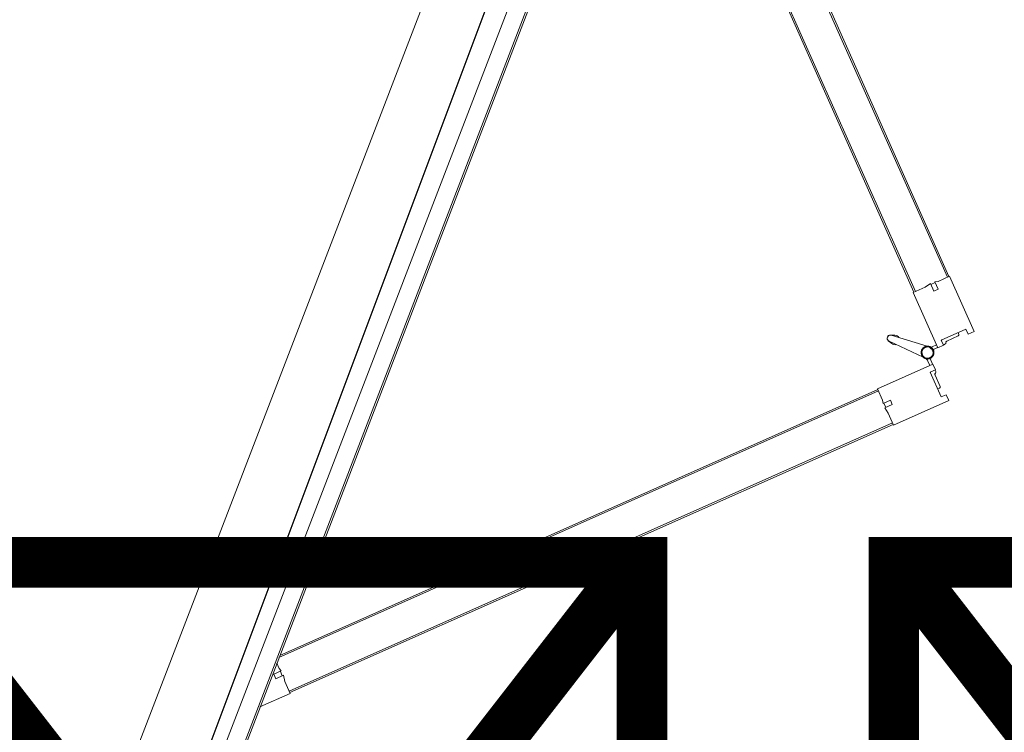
# Model space of a CAD drawing. Header units: millimetres. Extents: x 1512 to 2105, y 794 to 1149.
# Tile 102 of 256: x 1827.435 to 1828.671, y 879.113 to 880.007. Entities that reach past the tile are written whole.
import ezdxf

# ---------------------------------------------------------------- set-up
doc = ezdxf.new("R2010")
doc.units = ezdxf.units.MM
doc.layers.add('A-DOOR', color=31, linetype='Continuous', lineweight=9)
doc.styles.get("Standard").update_dxf_attribs({"font": 'arial.ttf'})

# ---------------------------------------------------------------- blocks, each defined once
blk = doc.blocks.new('5-panel_Bi-fold_external_door_10806 - Type 1-V8-اول')
at = {"layer": 'A-DOOR'}
for p, q in [((-1.6227, 0.7434), (-1.6764, 0.6897)), ((-1.617, 0.7378), (-1.6227, 0.7434)), ((-1.5305, 0.7449), (-1.5362, 0.7393)), ((-1.4768, 0.6912), (-1.5305, 0.7449)), ((-1.6219, 0.7328), (-1.617, 0.7378)), ((-1.5979, 0.7088), (-1.6219, 0.7328)), ((-1.5312, 0.7343), (-1.5553, 0.7103)), ((-1.5362, 0.7393), (-1.5312, 0.7343)), ((-1.6124, 0.7268), (-1.6142, 0.7251)), ((-1.6124, 0.7268), (-1.6142, 0.7251)), ((-1.6124, 0.7268), (-1.6142, 0.7251)), ((-1.5992, 0.7157), (-1.6103, 0.7268)), ((-1.5429, 0.7284), (-1.554, 0.7173)), ((-1.539, 0.7266), (-1.5407, 0.7284)), ((-1.539, 0.7266), (-1.5407, 0.7284)), ((-1.539, 0.7266), (-1.5407, 0.7284)), ((-1.641, 0.6543), (-1.5873, 0.7081)), ((-1.593, 0.7137), (-1.5979, 0.7088)), ((-1.5931, 0.7136), (-1.5946, 0.715)), ((-1.5873, 0.7081), (-1.593, 0.7137)), ((-1.5901, 0.7052), (-1.5858, 0.701)), ((-1.5821, 0.7025), (-1.5875, 0.7079)), ((-1.5657, 0.7094), (-1.5713, 0.7039)), ((-1.5673, 0.7025), (-1.5631, 0.7068)), ((-1.5602, 0.7153), (-1.5659, 0.7096)), ((-1.5659, 0.7096), (-1.5121, 0.6558)), ((-1.5553, 0.7103), (-1.5602, 0.7153)), ((-1.5586, 0.7165), (-1.56, 0.7151)), ((-1.5844, 0.695), (-1.5811, 0.648)), ((-1.5731, 0.648), (-1.5698, 0.695)), ((-1.5706, 0.7031), (-1.5708, 0.7033)), ((-1.5706, 0.7031), (-1.5708, 0.7033)), ((-1.5706, 0.7031), (-1.5708, 0.7033)), ((-1.5706, 0.7031), (-1.5708, 0.7033)), ((-1.5706, 0.7031), (-1.5708, 0.7033)), ((-1.5706, 0.7031), (-1.5708, 0.7033)), ((-1.5706, 0.7031), (-1.5708, 0.7033)), ((-1.5706, 0.7031), (-1.5708, 0.7033)), ((-1.5706, 0.7031), (-1.5708, 0.7033)), ((-1.6757, 0.689), (-2.262, 0.1027)), ((-1.6743, 0.6876), (-2.2606, 0.1012)), ((-1.6764, 0.6897), (-1.6652, 0.6785)), ((-1.6757, 0.689), (-1.6743, 0.6876)), ((-1.6632, 0.675), (-1.6561, 0.6821)), ((-1.6561, 0.6821), (-1.6518, 0.6779)), ((-1.5045, 0.6762), (-1.5003, 0.6804)), ((-1.5003, 0.6804), (-1.493, 0.6731)), ((-1.4883, 0.6797), (-1.4768, 0.6912)), ((-1.4789, 0.6891), (-1.4775, 0.6905)), ((-1.4789, 0.6891), (-0.8926, 0.1027)), ((-1.4775, 0.6905), (-0.8912, 0.1042)), ((-1.6652, 0.6785), (-1.6632, 0.675)), ((-1.6624, 0.6757), (-1.6582, 0.6715)), ((-1.6518, 0.6779), (-1.6592, 0.6705)), ((-1.6592, 0.6705), (-1.6526, 0.6659)), ((-1.4974, 0.6691), (-1.5045, 0.6762)), ((-1.501, 0.667), (-1.4974, 0.6691)), ((-1.4982, 0.6698), (-1.4939, 0.6741)), ((-1.493, 0.6731), (-1.4883, 0.6797)), ((-1.6432, 0.6565), (-2.2239, 0.0757)), ((-1.6526, 0.6659), (-1.641, 0.6543)), ((-1.6432, 0.6565), (-1.6417, 0.655)), ((-1.5121, 0.6558), (-1.501, 0.667)), ((-1.5114, 0.6566), (-1.51, 0.658)), ((-1.5114, 0.6566), (-0.9303, 0.0755)), ((-1.51, 0.658), (-0.9275, 0.0755)), ((-1.6417, 0.655), (-2.2211, 0.0757)), ((-1.5827, 0.6523), (-1.5809, 0.647)), ((-1.5827, 0.6523), (-1.5811, 0.648)), ((-1.5809, 0.647), (-1.5827, 0.6523)), ((-1.5809, 0.647), (-1.5811, 0.648)), ((-1.5733, 0.647), (-1.5714, 0.6523)), ((-1.5714, 0.6523), (-1.5733, 0.647)), ((-1.5733, 0.647), (-1.5732, 0.6474)), ((-1.5714, 0.6523), (-1.5731, 0.648)), ((-0.8905, 0.1049), (-0.902, 0.0933)), ((-0.8912, 0.1042), (-0.8926, 0.1027)), ((-0.861, 0.0755), (-0.8905, 0.1049)), ((-0.9076, 0.0877), (-0.9118, 0.0835)), ((-0.902, 0.0933), (-0.9086, 0.0887)), ((-0.9086, 0.0887), (-0.9012, 0.0814)), ((2.581, 0.0759), (-2.331, 0.0759)), ((-0.9147, 0.0807), (-0.9199, 0.0755)), ((-0.9126, 0.0842), (-0.9147, 0.0807)), ((-0.9055, 0.0771), (-0.9126, 0.0842)), ((-0.9012, 0.0814), (-0.9055, 0.0771)), ((2.581, 0.0737), (-2.331, 0.0737)), ((-2.331, 0.0516), (2.581, 0.0516)), ((-2.331, -0.05), (2.581, -0.05))]:
    blk.add_line(p, q, dxfattribs=at)
at = {"layer": 'A-DOOR', "flags": 128}
for points in [[(-1.5771, 0.7063), (-1.5774, 0.7063), (-1.5777, 0.7063), (-1.578, 0.7063), (-1.5784, 0.7062), (-1.5787, 0.7062), (-1.579, 0.7061), (-1.5793, 0.706), (-1.5796, 0.7059), (-1.5799, 0.7058), (-1.5802, 0.7057), (-1.5805, 0.7056), (-1.5808, 0.7054), (-1.5811, 0.7053), (-1.5813, 0.7051), (-1.5816, 0.7049), (-1.5819, 0.7048), (-1.5821, 0.7046), (-1.5824, 0.7044), (-1.5826, 0.7041), (-1.5828, 0.7039), (-1.583, 0.7037), (-1.5832, 0.7034), (-1.5834, 0.7032), (-1.5836, 0.7029), (-1.5838, 0.7027), (-1.584, 0.7024), (-1.5841, 0.7021), (-1.5843, 0.7018), (-1.5844, 0.7015), (-1.5845, 0.7012), (-1.5846, 0.7009), (-1.5847, 0.7006), (-1.5848, 0.7003), (-1.5849, 0.7), (-1.585, 0.6997), (-1.585, 0.6994), (-1.585, 0.6991), (-1.5851, 0.6987), (-1.5851, 0.6984), (-1.5851, 0.6981), (-1.5851, 0.6978), (-1.585, 0.6975), (-1.585, 0.6972), (-1.5849, 0.6968), (-1.5849, 0.6965), (-1.5848, 0.6962), (-1.5847, 0.6959), (-1.5846, 0.6956), (-1.5845, 0.6953), (-1.5844, 0.695), (-1.5842, 0.6947), (-1.5841, 0.6944), (-1.5839, 0.6942), (-1.5837, 0.6939), (-1.5836, 0.6936), (-1.5834, 0.6934), (-1.5832, 0.6931), (-1.5829, 0.6929), (-1.5827, 0.6927), (-1.5825, 0.6924), (-1.5822, 0.6922), (-1.582, 0.692), (-1.5817, 0.6918), (-1.5815, 0.6917), (-1.5812, 0.6915), (-1.5809, 0.6913), (-1.5806, 0.6912), (-1.5804, 0.691), (-1.5801, 0.6909), (-1.5798, 0.6908), (-1.5795, 0.6907), (-1.5792, 0.6906), (-1.5788, 0.6905), (-1.5785, 0.6905), (-1.5782, 0.6904), (-1.5779, 0.6904), (-1.5776, 0.6904), (-1.5773, 0.6903), (-1.5771, 0.6903)], [(-1.5774, 0.7063), (-1.5777, 0.7063), (-1.578, 0.7063), (-1.5784, 0.7062), (-1.5787, 0.7062), (-1.579, 0.7061), (-1.5793, 0.706), (-1.5796, 0.7059), (-1.5799, 0.7058), (-1.5802, 0.7057), (-1.5805, 0.7056), (-1.5808, 0.7054), (-1.5811, 0.7053), (-1.5813, 0.7051), (-1.5816, 0.7049), (-1.5819, 0.7048), (-1.5821, 0.7046), (-1.5824, 0.7044), (-1.5826, 0.7041), (-1.5828, 0.7039), (-1.583, 0.7037)], [(-1.5774, 0.7063), (-1.5777, 0.7063), (-1.578, 0.7063), (-1.5784, 0.7062), (-1.5787, 0.7062), (-1.579, 0.7061), (-1.5793, 0.706), (-1.5796, 0.7059), (-1.5799, 0.7058), (-1.5802, 0.7057), (-1.5805, 0.7056), (-1.5808, 0.7054), (-1.5811, 0.7053), (-1.5813, 0.7051), (-1.5816, 0.7049), (-1.5819, 0.7048), (-1.5821, 0.7046), (-1.5824, 0.7044), (-1.5826, 0.7041), (-1.5828, 0.7039), (-1.583, 0.7037)], [(-1.5774, 0.7063), (-1.5777, 0.7063), (-1.578, 0.7063), (-1.5784, 0.7062), (-1.5787, 0.7062), (-1.579, 0.7061), (-1.5793, 0.706), (-1.5796, 0.7059), (-1.5799, 0.7058), (-1.5802, 0.7057), (-1.5805, 0.7056), (-1.5808, 0.7054), (-1.5811, 0.7053), (-1.5813, 0.7051), (-1.5816, 0.7049), (-1.5819, 0.7048), (-1.5821, 0.7046), (-1.5824, 0.7044), (-1.5826, 0.7041), (-1.5828, 0.7039), (-1.583, 0.7037)], [(-1.5774, 0.7063), (-1.5777, 0.7063), (-1.578, 0.7063), (-1.5784, 0.7062), (-1.5787, 0.7062), (-1.579, 0.7061), (-1.5793, 0.706), (-1.5796, 0.7059), (-1.5799, 0.7058), (-1.5802, 0.7057), (-1.5805, 0.7056), (-1.5808, 0.7054), (-1.5811, 0.7053), (-1.5813, 0.7051), (-1.5816, 0.7049), (-1.5819, 0.7048), (-1.5821, 0.7046), (-1.5824, 0.7044), (-1.5826, 0.7041), (-1.5828, 0.7039), (-1.583, 0.7037)], [(-1.5774, 0.7063), (-1.5777, 0.7063), (-1.578, 0.7063), (-1.5784, 0.7062), (-1.5787, 0.7062), (-1.579, 0.7061), (-1.5793, 0.706), (-1.5796, 0.7059), (-1.5799, 0.7058), (-1.5802, 0.7057), (-1.5805, 0.7056), (-1.5808, 0.7054), (-1.5811, 0.7053), (-1.5813, 0.7051), (-1.5816, 0.7049), (-1.5819, 0.7048), (-1.5821, 0.7046), (-1.5824, 0.7044), (-1.5826, 0.7041), (-1.5828, 0.7039), (-1.583, 0.7037)], [(-1.5771, 0.7063), (-1.5774, 0.7063), (-1.5777, 0.7063), (-1.578, 0.7063), (-1.5784, 0.7062), (-1.5787, 0.7062), (-1.579, 0.7061), (-1.5793, 0.706), (-1.5796, 0.7059), (-1.5799, 0.7058), (-1.5802, 0.7057), (-1.5805, 0.7056), (-1.5808, 0.7054), (-1.5811, 0.7053), (-1.5813, 0.7051), (-1.5816, 0.7049), (-1.5819, 0.7048), (-1.5821, 0.7046), (-1.5824, 0.7044), (-1.5826, 0.7041), (-1.5828, 0.7039), (-1.583, 0.7037)], [(-1.5771, 0.7063), (-1.5774, 0.7063), (-1.5777, 0.7063), (-1.578, 0.7063), (-1.5784, 0.7062), (-1.5787, 0.7062), (-1.579, 0.7061), (-1.5793, 0.706), (-1.5796, 0.7059), (-1.5799, 0.7058), (-1.5802, 0.7057), (-1.5805, 0.7056), (-1.5808, 0.7054), (-1.5811, 0.7053), (-1.5813, 0.7051), (-1.5816, 0.7049), (-1.5819, 0.7048), (-1.5821, 0.7046), (-1.5824, 0.7044), (-1.5826, 0.7041), (-1.5828, 0.7039), (-1.583, 0.7037)], [(-1.5771, 0.7063), (-1.5774, 0.7063), (-1.5777, 0.7063), (-1.578, 0.7063), (-1.5784, 0.7062), (-1.5787, 0.7062), (-1.579, 0.7061), (-1.5793, 0.706), (-1.5796, 0.7059), (-1.5799, 0.7058), (-1.5802, 0.7057), (-1.5805, 0.7056), (-1.5808, 0.7054), (-1.5811, 0.7053), (-1.5813, 0.7051), (-1.5816, 0.7049), (-1.5819, 0.7048), (-1.5821, 0.7046), (-1.5824, 0.7044), (-1.5826, 0.7041), (-1.5828, 0.7039), (-1.583, 0.7037)], [(-1.5771, 0.7063), (-1.5774, 0.7063), (-1.5777, 0.7063), (-1.578, 0.7063), (-1.5784, 0.7062), (-1.5787, 0.7062), (-1.579, 0.7061), (-1.5793, 0.706), (-1.5796, 0.7059), (-1.5799, 0.7058), (-1.5802, 0.7057), (-1.5805, 0.7056), (-1.5808, 0.7054), (-1.5811, 0.7053), (-1.5813, 0.7051), (-1.5816, 0.7049), (-1.5819, 0.7048), (-1.5821, 0.7046), (-1.5824, 0.7044), (-1.5826, 0.7041), (-1.5828, 0.7039), (-1.583, 0.7037)], [(-1.5774, 0.7063), (-1.5777, 0.7063), (-1.578, 0.7063), (-1.5784, 0.7062), (-1.5787, 0.7062), (-1.579, 0.7061), (-1.5793, 0.706), (-1.5796, 0.7059), (-1.5799, 0.7058), (-1.5802, 0.7057), (-1.5805, 0.7056), (-1.5808, 0.7054), (-1.5811, 0.7053), (-1.5813, 0.7051), (-1.5816, 0.7049), (-1.5819, 0.7048), (-1.5821, 0.7046), (-1.5824, 0.7044), (-1.5826, 0.7041), (-1.5828, 0.7039), (-1.583, 0.7037)], [(-1.5774, 0.7063), (-1.5777, 0.7063), (-1.578, 0.7063), (-1.5784, 0.7062), (-1.5787, 0.7062), (-1.579, 0.7061), (-1.5793, 0.706), (-1.5796, 0.7059), (-1.5799, 0.7058), (-1.5802, 0.7057), (-1.5805, 0.7056), (-1.5808, 0.7054), (-1.5811, 0.7053), (-1.5813, 0.7051), (-1.5816, 0.7049), (-1.5819, 0.7048), (-1.5821, 0.7046), (-1.5824, 0.7044), (-1.5826, 0.7041), (-1.5828, 0.7039), (-1.583, 0.7037)], [(-1.5774, 0.7063), (-1.5777, 0.7063), (-1.578, 0.7063), (-1.5784, 0.7062), (-1.5787, 0.7062), (-1.579, 0.7061), (-1.5793, 0.706), (-1.5796, 0.7059), (-1.5799, 0.7058), (-1.5802, 0.7057), (-1.5805, 0.7056), (-1.5808, 0.7054), (-1.5811, 0.7053), (-1.5813, 0.7051), (-1.5816, 0.7049), (-1.5819, 0.7048), (-1.5821, 0.7046), (-1.5824, 0.7044), (-1.5826, 0.7041), (-1.5828, 0.7039), (-1.583, 0.7037)], [(-1.5774, 0.7063), (-1.5777, 0.7063), (-1.578, 0.7063), (-1.5784, 0.7062), (-1.5787, 0.7062), (-1.579, 0.7061), (-1.5793, 0.706), (-1.5796, 0.7059), (-1.5799, 0.7058), (-1.5802, 0.7057), (-1.5805, 0.7056), (-1.5808, 0.7054), (-1.5811, 0.7053), (-1.5813, 0.7051), (-1.5816, 0.7049), (-1.5819, 0.7048), (-1.5821, 0.7046), (-1.5824, 0.7044), (-1.5826, 0.7041), (-1.5828, 0.7039), (-1.583, 0.7037)], [(-1.5712, 0.7038), (-1.5714, 0.704), (-1.5717, 0.7042), (-1.5719, 0.7045), (-1.5722, 0.7047), (-1.5724, 0.7048), (-1.5727, 0.705), (-1.573, 0.7052), (-1.5732, 0.7054), (-1.5735, 0.7055), (-1.5738, 0.7056), (-1.5741, 0.7058), (-1.5744, 0.7059), (-1.5747, 0.706), (-1.575, 0.7061), (-1.5753, 0.7061), (-1.5756, 0.7062), (-1.576, 0.7063), (-1.5763, 0.7063), (-1.5766, 0.7063), (-1.5769, 0.7063), (-1.5771, 0.7063)], [(-1.5771, 0.6903), (-1.5768, 0.6903), (-1.5764, 0.6904), (-1.5761, 0.6904), (-1.5758, 0.6904), (-1.5755, 0.6905), (-1.5752, 0.6906), (-1.5749, 0.6907), (-1.5746, 0.6907), (-1.5743, 0.6909), (-1.574, 0.691), (-1.5737, 0.6911), (-1.5734, 0.6912), (-1.5731, 0.6914), (-1.5728, 0.6916), (-1.5726, 0.6917), (-1.5723, 0.6919), (-1.5721, 0.6921), (-1.5718, 0.6923), (-1.5716, 0.6925), (-1.5713, 0.6928), (-1.5711, 0.693), (-1.5709, 0.6932), (-1.5707, 0.6935), (-1.5705, 0.6938), (-1.5704, 0.694), (-1.5702, 0.6943), (-1.57, 0.6946), (-1.5699, 0.6949), (-1.5697, 0.6951), (-1.5696, 0.6954), (-1.5695, 0.6957), (-1.5694, 0.696), (-1.5693, 0.6964), (-1.5693, 0.6967), (-1.5692, 0.697), (-1.5692, 0.6973), (-1.5691, 0.6976), (-1.5691, 0.6979), (-1.5691, 0.6983), (-1.5691, 0.6986), (-1.5691, 0.6989), (-1.5691, 0.6992), (-1.5692, 0.6995), (-1.5692, 0.6998), (-1.5693, 0.7002), (-1.5694, 0.7005), (-1.5695, 0.7008), (-1.5696, 0.7011), (-1.5697, 0.7014), (-1.5698, 0.7017), (-1.5699, 0.702), (-1.5701, 0.7022), (-1.5703, 0.7025), (-1.5704, 0.7028), (-1.5706, 0.7031), (-1.5708, 0.7033), (-1.571, 0.7036), (-1.5712, 0.7038), (-1.5714, 0.704), (-1.5717, 0.7042), (-1.5719, 0.7045), (-1.5722, 0.7047), (-1.5724, 0.7048), (-1.5727, 0.705), (-1.573, 0.7052), (-1.5732, 0.7054), (-1.5735, 0.7055), (-1.5738, 0.7056), (-1.5741, 0.7058), (-1.5744, 0.7059), (-1.5747, 0.706), (-1.575, 0.7061), (-1.5753, 0.7061), (-1.5756, 0.7062), (-1.576, 0.7063), (-1.5763, 0.7063), (-1.5766, 0.7063), (-1.5769, 0.7063), (-1.5771, 0.7063)], [(-1.5712, 0.7038), (-1.5714, 0.704), (-1.5717, 0.7042), (-1.5719, 0.7045), (-1.5722, 0.7047), (-1.5724, 0.7048), (-1.5727, 0.705), (-1.573, 0.7052), (-1.5732, 0.7054), (-1.5735, 0.7055), (-1.5738, 0.7056), (-1.5741, 0.7058), (-1.5744, 0.7059), (-1.5747, 0.706), (-1.575, 0.7061), (-1.5753, 0.7061), (-1.5756, 0.7062), (-1.576, 0.7063), (-1.5763, 0.7063), (-1.5766, 0.7063), (-1.5769, 0.7063), (-1.5771, 0.7063)], [(-1.5712, 0.7038), (-1.5714, 0.704), (-1.5717, 0.7042), (-1.5719, 0.7045), (-1.5722, 0.7047), (-1.5724, 0.7048), (-1.5727, 0.705), (-1.573, 0.7052), (-1.5732, 0.7054), (-1.5735, 0.7055), (-1.5738, 0.7056), (-1.5741, 0.7058), (-1.5744, 0.7059), (-1.5747, 0.706), (-1.575, 0.7061), (-1.5753, 0.7061), (-1.5756, 0.7062), (-1.576, 0.7063), (-1.5763, 0.7063), (-1.5766, 0.7063), (-1.5769, 0.7063), (-1.5771, 0.7063)], [(-1.5712, 0.7038), (-1.5714, 0.704), (-1.5717, 0.7042), (-1.5719, 0.7045), (-1.5722, 0.7047), (-1.5724, 0.7048), (-1.5727, 0.705), (-1.573, 0.7052), (-1.5732, 0.7054), (-1.5735, 0.7055), (-1.5738, 0.7056), (-1.5741, 0.7058), (-1.5744, 0.7059), (-1.5747, 0.706), (-1.575, 0.7061), (-1.5753, 0.7061), (-1.5756, 0.7062), (-1.576, 0.7063), (-1.5763, 0.7063), (-1.5766, 0.7063), (-1.5769, 0.7063), (-1.5771, 0.7063)], [(-1.5741, 0.7058), (-1.5744, 0.7059), (-1.5747, 0.706), (-1.575, 0.7061), (-1.5753, 0.7061), (-1.5756, 0.7062), (-1.576, 0.7063), (-1.5763, 0.7063), (-1.5766, 0.7063)], [(-1.5741, 0.7058), (-1.5744, 0.7059), (-1.5747, 0.706), (-1.575, 0.7061), (-1.5753, 0.7061), (-1.5756, 0.7062), (-1.576, 0.7063), (-1.5763, 0.7063), (-1.5766, 0.7063)], [(-1.5741, 0.7058), (-1.5744, 0.7059), (-1.5747, 0.706), (-1.575, 0.7061), (-1.5753, 0.7061), (-1.5756, 0.7062), (-1.576, 0.7063), (-1.5763, 0.7063), (-1.5766, 0.7063)], [(-1.5741, 0.7058), (-1.5744, 0.7059), (-1.5747, 0.706), (-1.575, 0.7061), (-1.5753, 0.7061), (-1.5756, 0.7062), (-1.576, 0.7063), (-1.5763, 0.7063), (-1.5766, 0.7063)], [(-1.5741, 0.7058), (-1.5744, 0.7059), (-1.5747, 0.706), (-1.575, 0.7061), (-1.5753, 0.7061), (-1.5756, 0.7062), (-1.576, 0.7063), (-1.5763, 0.7063), (-1.5766, 0.7063)], [(-1.5741, 0.7058), (-1.5744, 0.7059), (-1.5747, 0.706), (-1.575, 0.7061), (-1.5753, 0.7061), (-1.5756, 0.7062), (-1.576, 0.7063), (-1.5763, 0.7063), (-1.5766, 0.7063)], [(-1.5741, 0.7058), (-1.5744, 0.7059), (-1.5747, 0.706), (-1.575, 0.7061), (-1.5753, 0.7061), (-1.5756, 0.7062), (-1.576, 0.7063), (-1.5763, 0.7063), (-1.5766, 0.7063)], [(-1.5741, 0.7058), (-1.5744, 0.7059), (-1.5747, 0.706), (-1.575, 0.7061), (-1.5753, 0.7061), (-1.5756, 0.7062), (-1.576, 0.7063), (-1.5763, 0.7063), (-1.5766, 0.7063)], [(-1.5741, 0.7058), (-1.5744, 0.7059), (-1.5747, 0.706), (-1.575, 0.7061), (-1.5753, 0.7061), (-1.5756, 0.7062), (-1.576, 0.7063), (-1.5763, 0.7063), (-1.5766, 0.7063)], [(-1.5712, 0.7038), (-1.5714, 0.704), (-1.5717, 0.7042), (-1.5719, 0.7045), (-1.5722, 0.7047), (-1.5724, 0.7048), (-1.5727, 0.705), (-1.573, 0.7052), (-1.5732, 0.7054), (-1.5735, 0.7055), (-1.5738, 0.7056)], [(-1.5712, 0.7038), (-1.5714, 0.704), (-1.5717, 0.7042), (-1.5719, 0.7045), (-1.5722, 0.7047), (-1.5724, 0.7048), (-1.5727, 0.705), (-1.573, 0.7052), (-1.5732, 0.7054), (-1.5735, 0.7055), (-1.5738, 0.7056)], [(-1.5712, 0.7038), (-1.5714, 0.704), (-1.5717, 0.7042), (-1.5719, 0.7045), (-1.5722, 0.7047), (-1.5724, 0.7048), (-1.5727, 0.705), (-1.573, 0.7052), (-1.5732, 0.7054), (-1.5735, 0.7055), (-1.5738, 0.7056)], [(-1.5712, 0.7038), (-1.5714, 0.704), (-1.5717, 0.7042), (-1.5719, 0.7045), (-1.5722, 0.7047), (-1.5724, 0.7048), (-1.5727, 0.705), (-1.573, 0.7052), (-1.5732, 0.7054), (-1.5735, 0.7055), (-1.5738, 0.7056)], [(-1.5712, 0.7038), (-1.5714, 0.704), (-1.5717, 0.7042), (-1.5719, 0.7045), (-1.5722, 0.7047), (-1.5724, 0.7048), (-1.5727, 0.705), (-1.573, 0.7052), (-1.5732, 0.7054), (-1.5735, 0.7055), (-1.5738, 0.7056)], [(-1.5712, 0.7038), (-1.5714, 0.704), (-1.5717, 0.7042), (-1.5719, 0.7045), (-1.5722, 0.7047), (-1.5724, 0.7048), (-1.5727, 0.705), (-1.573, 0.7052), (-1.5732, 0.7054), (-1.5735, 0.7055), (-1.5738, 0.7056)], [(-1.5712, 0.7038), (-1.5714, 0.704), (-1.5717, 0.7042), (-1.5719, 0.7045), (-1.5722, 0.7047), (-1.5724, 0.7048), (-1.5727, 0.705), (-1.573, 0.7052), (-1.5732, 0.7054), (-1.5735, 0.7055), (-1.5738, 0.7056)], [(-1.5712, 0.7038), (-1.5714, 0.704), (-1.5717, 0.7042), (-1.5719, 0.7045), (-1.5722, 0.7047), (-1.5724, 0.7048), (-1.5727, 0.705), (-1.573, 0.7052), (-1.5732, 0.7054), (-1.5735, 0.7055), (-1.5738, 0.7056)], [(-1.5712, 0.7038), (-1.5714, 0.704), (-1.5717, 0.7042), (-1.5719, 0.7045), (-1.5722, 0.7047), (-1.5724, 0.7048), (-1.5727, 0.705), (-1.573, 0.7052), (-1.5732, 0.7054), (-1.5735, 0.7055), (-1.5738, 0.7056)], [(-1.5845, 0.7012), (-1.5846, 0.7009), (-1.5847, 0.7006), (-1.5848, 0.7003), (-1.5849, 0.7), (-1.585, 0.6997), (-1.585, 0.6994), (-1.585, 0.6991), (-1.5851, 0.6987), (-1.5851, 0.6984), (-1.5851, 0.6981), (-1.5851, 0.6978), (-1.585, 0.6975), (-1.585, 0.6972), (-1.5849, 0.6968), (-1.5849, 0.6965), (-1.5848, 0.6962), (-1.5847, 0.6959), (-1.5846, 0.6956), (-1.5845, 0.6953)], [(-1.5845, 0.7012), (-1.5846, 0.7009), (-1.5847, 0.7006), (-1.5848, 0.7003), (-1.5849, 0.7), (-1.585, 0.6997), (-1.585, 0.6994), (-1.585, 0.6991), (-1.5851, 0.6987), (-1.5851, 0.6984), (-1.5851, 0.6981), (-1.5851, 0.6978), (-1.585, 0.6975), (-1.585, 0.6972), (-1.5849, 0.6968), (-1.5849, 0.6965), (-1.5848, 0.6962), (-1.5847, 0.6959), (-1.5846, 0.6956), (-1.5845, 0.6953)], [(-1.5845, 0.7012), (-1.5846, 0.7009), (-1.5847, 0.7006), (-1.5848, 0.7003), (-1.5849, 0.7), (-1.585, 0.6997), (-1.585, 0.6994), (-1.585, 0.6991), (-1.5851, 0.6987), (-1.5851, 0.6984), (-1.5851, 0.6981), (-1.5851, 0.6978), (-1.585, 0.6975), (-1.585, 0.6972), (-1.5849, 0.6968), (-1.5849, 0.6965), (-1.5848, 0.6962), (-1.5847, 0.6959), (-1.5846, 0.6956), (-1.5845, 0.6953)], [(-1.5845, 0.7012), (-1.5846, 0.7009), (-1.5847, 0.7006), (-1.5848, 0.7003), (-1.5849, 0.7), (-1.585, 0.6997), (-1.585, 0.6994), (-1.585, 0.6991), (-1.5851, 0.6987), (-1.5851, 0.6984), (-1.5851, 0.6981), (-1.5851, 0.6978), (-1.585, 0.6975), (-1.585, 0.6972), (-1.5849, 0.6968), (-1.5849, 0.6965), (-1.5848, 0.6962), (-1.5847, 0.6959), (-1.5846, 0.6956), (-1.5845, 0.6953)], [(-1.5845, 0.7012), (-1.5846, 0.7009), (-1.5847, 0.7006), (-1.5848, 0.7003), (-1.5849, 0.7), (-1.585, 0.6997), (-1.585, 0.6994), (-1.585, 0.6991), (-1.5851, 0.6987), (-1.5851, 0.6984), (-1.5851, 0.6981), (-1.5851, 0.6978), (-1.585, 0.6975), (-1.585, 0.6972), (-1.5849, 0.6968), (-1.5849, 0.6965), (-1.5848, 0.6962), (-1.5847, 0.6959), (-1.5846, 0.6956), (-1.5845, 0.6953)], [(-1.5845, 0.7012), (-1.5846, 0.7009), (-1.5847, 0.7006), (-1.5848, 0.7003), (-1.5849, 0.7), (-1.585, 0.6997), (-1.585, 0.6994), (-1.585, 0.6991), (-1.5851, 0.6987), (-1.5851, 0.6984), (-1.5851, 0.6981), (-1.5851, 0.6978), (-1.585, 0.6975), (-1.585, 0.6972), (-1.5849, 0.6968), (-1.5849, 0.6965), (-1.5848, 0.6962), (-1.5847, 0.6959), (-1.5846, 0.6956), (-1.5845, 0.6953), (-1.5844, 0.695), (-1.5842, 0.6947), (-1.5841, 0.6944), (-1.5839, 0.6942), (-1.5837, 0.6939), (-1.5836, 0.6936), (-1.5834, 0.6934), (-1.5832, 0.6931), (-1.5829, 0.6929), (-1.5827, 0.6927), (-1.5825, 0.6924), (-1.5822, 0.6922), (-1.582, 0.692), (-1.5817, 0.6918), (-1.5815, 0.6917), (-1.5812, 0.6915), (-1.5809, 0.6913), (-1.5806, 0.6912), (-1.5804, 0.691)], [(-1.5845, 0.7012), (-1.5846, 0.7009), (-1.5847, 0.7006), (-1.5848, 0.7003), (-1.5849, 0.7), (-1.585, 0.6997), (-1.585, 0.6994), (-1.585, 0.6991), (-1.5851, 0.6987), (-1.5851, 0.6984), (-1.5851, 0.6981), (-1.5851, 0.6978), (-1.585, 0.6975), (-1.585, 0.6972), (-1.5849, 0.6968), (-1.5849, 0.6965), (-1.5848, 0.6962), (-1.5847, 0.6959), (-1.5846, 0.6956), (-1.5845, 0.6953), (-1.5844, 0.695), (-1.5842, 0.6947), (-1.5841, 0.6944), (-1.5839, 0.6942), (-1.5837, 0.6939), (-1.5836, 0.6936), (-1.5834, 0.6934), (-1.5832, 0.6931), (-1.5829, 0.6929), (-1.5827, 0.6927), (-1.5825, 0.6924), (-1.5822, 0.6922), (-1.582, 0.692), (-1.5817, 0.6918), (-1.5815, 0.6917), (-1.5812, 0.6915), (-1.5809, 0.6913), (-1.5806, 0.6912), (-1.5804, 0.691)], [(-1.5845, 0.7012), (-1.5846, 0.7009), (-1.5847, 0.7006), (-1.5848, 0.7003), (-1.5849, 0.7), (-1.585, 0.6997), (-1.585, 0.6994), (-1.585, 0.6991), (-1.5851, 0.6987), (-1.5851, 0.6984), (-1.5851, 0.6981), (-1.5851, 0.6978), (-1.585, 0.6975), (-1.585, 0.6972), (-1.5849, 0.6968), (-1.5849, 0.6965), (-1.5848, 0.6962), (-1.5847, 0.6959), (-1.5846, 0.6956), (-1.5845, 0.6953), (-1.5844, 0.695), (-1.5842, 0.6947), (-1.5841, 0.6944), (-1.5839, 0.6942), (-1.5837, 0.6939), (-1.5836, 0.6936), (-1.5834, 0.6934), (-1.5832, 0.6931), (-1.5829, 0.6929), (-1.5827, 0.6927), (-1.5825, 0.6924), (-1.5822, 0.6922), (-1.582, 0.692), (-1.5817, 0.6918), (-1.5815, 0.6917), (-1.5812, 0.6915), (-1.5809, 0.6913), (-1.5806, 0.6912), (-1.5804, 0.691)], [(-1.5845, 0.7012), (-1.5846, 0.7009), (-1.5847, 0.7006), (-1.5848, 0.7003), (-1.5849, 0.7), (-1.585, 0.6997), (-1.585, 0.6994), (-1.585, 0.6991), (-1.5851, 0.6987), (-1.5851, 0.6984), (-1.5851, 0.6981), (-1.5851, 0.6978), (-1.585, 0.6975), (-1.585, 0.6972), (-1.5849, 0.6968), (-1.5849, 0.6965), (-1.5848, 0.6962), (-1.5847, 0.6959), (-1.5846, 0.6956), (-1.5845, 0.6953), (-1.5844, 0.695), (-1.5842, 0.6947), (-1.5841, 0.6944), (-1.5839, 0.6942), (-1.5837, 0.6939), (-1.5836, 0.6936), (-1.5834, 0.6934), (-1.5832, 0.6931), (-1.5829, 0.6929), (-1.5827, 0.6927), (-1.5825, 0.6924), (-1.5822, 0.6922), (-1.582, 0.692), (-1.5817, 0.6918), (-1.5815, 0.6917), (-1.5812, 0.6915), (-1.5809, 0.6913), (-1.5806, 0.6912), (-1.5804, 0.691)], [(-1.5845, 0.7012), (-1.5846, 0.7009), (-1.5847, 0.7006), (-1.5848, 0.7003), (-1.5849, 0.7), (-1.585, 0.6997), (-1.585, 0.6994), (-1.585, 0.6991), (-1.5851, 0.6987), (-1.5851, 0.6984), (-1.5851, 0.6981), (-1.5851, 0.6978), (-1.585, 0.6975), (-1.585, 0.6972), (-1.5849, 0.6968), (-1.5849, 0.6965), (-1.5848, 0.6962), (-1.5847, 0.6959), (-1.5846, 0.6956), (-1.5845, 0.6953)], [(-1.5845, 0.7012), (-1.5846, 0.7009), (-1.5847, 0.7006), (-1.5848, 0.7003), (-1.5849, 0.7), (-1.585, 0.6997), (-1.585, 0.6994), (-1.585, 0.6991), (-1.5851, 0.6987), (-1.5851, 0.6984), (-1.5851, 0.6981), (-1.5851, 0.6978), (-1.585, 0.6975), (-1.585, 0.6972), (-1.5849, 0.6968), (-1.5849, 0.6965), (-1.5848, 0.6962), (-1.5847, 0.6959), (-1.5846, 0.6956), (-1.5845, 0.6953)], [(-1.5845, 0.7012), (-1.5846, 0.7009), (-1.5847, 0.7006), (-1.5848, 0.7003), (-1.5849, 0.7), (-1.585, 0.6997), (-1.585, 0.6994), (-1.585, 0.6991), (-1.5851, 0.6987), (-1.5851, 0.6984), (-1.5851, 0.6981), (-1.5851, 0.6978), (-1.585, 0.6975), (-1.585, 0.6972), (-1.5849, 0.6968), (-1.5849, 0.6965), (-1.5848, 0.6962), (-1.5847, 0.6959), (-1.5846, 0.6956), (-1.5845, 0.6953)], [(-1.5845, 0.7012), (-1.5846, 0.7009), (-1.5847, 0.7006), (-1.5848, 0.7003), (-1.5849, 0.7), (-1.585, 0.6997), (-1.585, 0.6994), (-1.585, 0.6991), (-1.5851, 0.6987), (-1.5851, 0.6984), (-1.5851, 0.6981), (-1.5851, 0.6978), (-1.585, 0.6975), (-1.585, 0.6972), (-1.5849, 0.6968), (-1.5849, 0.6965), (-1.5848, 0.6962), (-1.5847, 0.6959), (-1.5846, 0.6956), (-1.5845, 0.6953)], [(-1.5771, 0.6903), (-1.5768, 0.6903), (-1.5764, 0.6904), (-1.5761, 0.6904), (-1.5758, 0.6904), (-1.5755, 0.6905), (-1.5752, 0.6906), (-1.5749, 0.6907), (-1.5746, 0.6907), (-1.5743, 0.6909), (-1.574, 0.691), (-1.5737, 0.6911), (-1.5734, 0.6912), (-1.5731, 0.6914), (-1.5728, 0.6916), (-1.5726, 0.6917), (-1.5723, 0.6919), (-1.5721, 0.6921), (-1.5718, 0.6923), (-1.5716, 0.6925), (-1.5713, 0.6928), (-1.5711, 0.693), (-1.5709, 0.6932), (-1.5707, 0.6935), (-1.5705, 0.6938), (-1.5704, 0.694), (-1.5702, 0.6943), (-1.57, 0.6946), (-1.5699, 0.6949), (-1.5697, 0.6951), (-1.5696, 0.6954), (-1.5695, 0.6957), (-1.5694, 0.696), (-1.5693, 0.6964), (-1.5693, 0.6967), (-1.5692, 0.697), (-1.5692, 0.6973), (-1.5691, 0.6976), (-1.5691, 0.6979), (-1.5691, 0.6983), (-1.5691, 0.6986), (-1.5691, 0.6989), (-1.5691, 0.6992), (-1.5692, 0.6995), (-1.5692, 0.6998), (-1.5693, 0.7002), (-1.5694, 0.7005), (-1.5695, 0.7008), (-1.5696, 0.7011), (-1.5697, 0.7014), (-1.5698, 0.7017), (-1.5699, 0.702), (-1.5701, 0.7022), (-1.5703, 0.7025), (-1.5704, 0.7028), (-1.5706, 0.7031), (-1.5708, 0.7033)], [(-1.5771, 0.6903), (-1.5768, 0.6903), (-1.5764, 0.6904), (-1.5761, 0.6904), (-1.5758, 0.6904), (-1.5755, 0.6905), (-1.5752, 0.6906), (-1.5749, 0.6907), (-1.5746, 0.6907), (-1.5743, 0.6909), (-1.574, 0.691), (-1.5737, 0.6911), (-1.5734, 0.6912), (-1.5731, 0.6914), (-1.5728, 0.6916), (-1.5726, 0.6917), (-1.5723, 0.6919), (-1.5721, 0.6921), (-1.5718, 0.6923), (-1.5716, 0.6925), (-1.5713, 0.6928), (-1.5711, 0.693), (-1.5709, 0.6932), (-1.5707, 0.6935), (-1.5705, 0.6938), (-1.5704, 0.694), (-1.5702, 0.6943), (-1.57, 0.6946), (-1.5699, 0.6949), (-1.5697, 0.6951), (-1.5696, 0.6954), (-1.5695, 0.6957), (-1.5694, 0.696), (-1.5693, 0.6964), (-1.5693, 0.6967), (-1.5692, 0.697), (-1.5692, 0.6973), (-1.5691, 0.6976), (-1.5691, 0.6979), (-1.5691, 0.6983), (-1.5691, 0.6986), (-1.5691, 0.6989), (-1.5691, 0.6992), (-1.5692, 0.6995), (-1.5692, 0.6998), (-1.5693, 0.7002), (-1.5694, 0.7005), (-1.5695, 0.7008), (-1.5696, 0.7011), (-1.5697, 0.7014), (-1.5698, 0.7017), (-1.5699, 0.702), (-1.5701, 0.7022), (-1.5703, 0.7025), (-1.5704, 0.7028), (-1.5706, 0.7031), (-1.5708, 0.7033)], [(-1.5771, 0.6903), (-1.5768, 0.6903), (-1.5764, 0.6904), (-1.5761, 0.6904), (-1.5758, 0.6904), (-1.5755, 0.6905), (-1.5752, 0.6906), (-1.5749, 0.6907), (-1.5746, 0.6907), (-1.5743, 0.6909), (-1.574, 0.691), (-1.5737, 0.6911), (-1.5734, 0.6912), (-1.5731, 0.6914), (-1.5728, 0.6916), (-1.5726, 0.6917), (-1.5723, 0.6919), (-1.5721, 0.6921), (-1.5718, 0.6923), (-1.5716, 0.6925), (-1.5713, 0.6928), (-1.5711, 0.693), (-1.5709, 0.6932), (-1.5707, 0.6935), (-1.5705, 0.6938), (-1.5704, 0.694), (-1.5702, 0.6943), (-1.57, 0.6946), (-1.5699, 0.6949), (-1.5697, 0.6951), (-1.5696, 0.6954), (-1.5695, 0.6957), (-1.5694, 0.696), (-1.5693, 0.6964), (-1.5693, 0.6967), (-1.5692, 0.697), (-1.5692, 0.6973), (-1.5691, 0.6976), (-1.5691, 0.6979), (-1.5691, 0.6983), (-1.5691, 0.6986), (-1.5691, 0.6989), (-1.5691, 0.6992), (-1.5692, 0.6995), (-1.5692, 0.6998), (-1.5693, 0.7002), (-1.5694, 0.7005), (-1.5695, 0.7008), (-1.5696, 0.7011), (-1.5697, 0.7014), (-1.5698, 0.7017), (-1.5699, 0.702), (-1.5701, 0.7022), (-1.5703, 0.7025), (-1.5704, 0.7028), (-1.5706, 0.7031), (-1.5708, 0.7033)], [(-1.5771, 0.6903), (-1.5768, 0.6903), (-1.5764, 0.6904), (-1.5761, 0.6904), (-1.5758, 0.6904), (-1.5755, 0.6905), (-1.5752, 0.6906), (-1.5749, 0.6907), (-1.5746, 0.6907), (-1.5743, 0.6909), (-1.574, 0.691), (-1.5737, 0.6911), (-1.5734, 0.6912), (-1.5731, 0.6914), (-1.5728, 0.6916), (-1.5726, 0.6917), (-1.5723, 0.6919), (-1.5721, 0.6921), (-1.5718, 0.6923), (-1.5716, 0.6925), (-1.5713, 0.6928), (-1.5711, 0.693), (-1.5709, 0.6932), (-1.5707, 0.6935), (-1.5705, 0.6938), (-1.5704, 0.694), (-1.5702, 0.6943), (-1.57, 0.6946), (-1.5699, 0.6949), (-1.5697, 0.6951), (-1.5696, 0.6954), (-1.5695, 0.6957), (-1.5694, 0.696), (-1.5693, 0.6964), (-1.5693, 0.6967), (-1.5692, 0.697), (-1.5692, 0.6973), (-1.5691, 0.6976), (-1.5691, 0.6979), (-1.5691, 0.6983), (-1.5691, 0.6986), (-1.5691, 0.6989), (-1.5691, 0.6992), (-1.5692, 0.6995), (-1.5692, 0.6998), (-1.5693, 0.7002), (-1.5694, 0.7005), (-1.5695, 0.7008), (-1.5696, 0.7011), (-1.5697, 0.7014), (-1.5698, 0.7017), (-1.5699, 0.702), (-1.5701, 0.7022), (-1.5703, 0.7025), (-1.5704, 0.7028), (-1.5706, 0.7031), (-1.5708, 0.7033)], [(-1.5696, 0.6954), (-1.5695, 0.6957), (-1.5694, 0.696), (-1.5693, 0.6964), (-1.5693, 0.6967), (-1.5692, 0.697), (-1.5692, 0.6973), (-1.5691, 0.6976), (-1.5691, 0.6979), (-1.5691, 0.6983), (-1.5691, 0.6986), (-1.5691, 0.6989), (-1.5691, 0.6992), (-1.5692, 0.6995), (-1.5692, 0.6998), (-1.5693, 0.7002), (-1.5694, 0.7005), (-1.5695, 0.7008), (-1.5696, 0.7011), (-1.5697, 0.7014), (-1.5698, 0.7017), (-1.5699, 0.702), (-1.5701, 0.7022)], [(-1.5696, 0.6954), (-1.5695, 0.6957), (-1.5694, 0.696), (-1.5693, 0.6964), (-1.5693, 0.6967), (-1.5692, 0.697), (-1.5692, 0.6973), (-1.5691, 0.6976), (-1.5691, 0.6979), (-1.5691, 0.6983), (-1.5691, 0.6986), (-1.5691, 0.6989), (-1.5691, 0.6992), (-1.5692, 0.6995), (-1.5692, 0.6998), (-1.5693, 0.7002), (-1.5694, 0.7005), (-1.5695, 0.7008), (-1.5696, 0.7011), (-1.5697, 0.7014), (-1.5698, 0.7017), (-1.5699, 0.702)], [(-1.5696, 0.6954), (-1.5695, 0.6957), (-1.5694, 0.696), (-1.5693, 0.6964), (-1.5693, 0.6967), (-1.5692, 0.697), (-1.5692, 0.6973), (-1.5691, 0.6976), (-1.5691, 0.6979), (-1.5691, 0.6983), (-1.5691, 0.6986), (-1.5691, 0.6989), (-1.5691, 0.6992), (-1.5692, 0.6995), (-1.5692, 0.6998), (-1.5693, 0.7002), (-1.5694, 0.7005), (-1.5695, 0.7008), (-1.5696, 0.7011), (-1.5697, 0.7014), (-1.5698, 0.7017), (-1.5699, 0.702)], [(-1.5696, 0.6954), (-1.5695, 0.6957), (-1.5694, 0.696), (-1.5693, 0.6964), (-1.5693, 0.6967), (-1.5692, 0.697), (-1.5692, 0.6973), (-1.5691, 0.6976), (-1.5691, 0.6979), (-1.5691, 0.6983), (-1.5691, 0.6986), (-1.5691, 0.6989), (-1.5691, 0.6992), (-1.5692, 0.6995), (-1.5692, 0.6998), (-1.5693, 0.7002), (-1.5694, 0.7005), (-1.5695, 0.7008), (-1.5696, 0.7011), (-1.5697, 0.7014), (-1.5698, 0.7017), (-1.5699, 0.702)], [(-1.5696, 0.6954), (-1.5695, 0.6957), (-1.5694, 0.696), (-1.5693, 0.6964), (-1.5693, 0.6967), (-1.5692, 0.697), (-1.5692, 0.6973), (-1.5691, 0.6976), (-1.5691, 0.6979), (-1.5691, 0.6983), (-1.5691, 0.6986), (-1.5691, 0.6989), (-1.5691, 0.6992), (-1.5692, 0.6995), (-1.5692, 0.6998), (-1.5693, 0.7002), (-1.5694, 0.7005), (-1.5695, 0.7008), (-1.5696, 0.7011), (-1.5697, 0.7014), (-1.5698, 0.7017), (-1.5699, 0.702)], [(-1.5696, 0.6954), (-1.5695, 0.6957), (-1.5694, 0.696), (-1.5693, 0.6964), (-1.5693, 0.6967), (-1.5692, 0.697), (-1.5692, 0.6973), (-1.5691, 0.6976), (-1.5691, 0.6979), (-1.5691, 0.6983), (-1.5691, 0.6986), (-1.5691, 0.6989), (-1.5691, 0.6992), (-1.5692, 0.6995), (-1.5692, 0.6998), (-1.5693, 0.7002), (-1.5694, 0.7005), (-1.5695, 0.7008), (-1.5696, 0.7011), (-1.5697, 0.7014), (-1.5698, 0.7017), (-1.5699, 0.702)], [(-1.5696, 0.6954), (-1.5695, 0.6957), (-1.5694, 0.696), (-1.5693, 0.6964), (-1.5693, 0.6967), (-1.5692, 0.697), (-1.5692, 0.6973), (-1.5691, 0.6976), (-1.5691, 0.6979), (-1.5691, 0.6983), (-1.5691, 0.6986), (-1.5691, 0.6989), (-1.5691, 0.6992), (-1.5692, 0.6995), (-1.5692, 0.6998), (-1.5693, 0.7002), (-1.5694, 0.7005), (-1.5695, 0.7008), (-1.5696, 0.7011), (-1.5697, 0.7014), (-1.5698, 0.7017), (-1.5699, 0.702)], [(-1.5696, 0.6954), (-1.5695, 0.6957), (-1.5694, 0.696), (-1.5693, 0.6964), (-1.5693, 0.6967), (-1.5692, 0.697), (-1.5692, 0.6973), (-1.5691, 0.6976), (-1.5691, 0.6979), (-1.5691, 0.6983), (-1.5691, 0.6986), (-1.5691, 0.6989), (-1.5691, 0.6992), (-1.5692, 0.6995), (-1.5692, 0.6998), (-1.5693, 0.7002), (-1.5694, 0.7005), (-1.5695, 0.7008), (-1.5696, 0.7011), (-1.5697, 0.7014), (-1.5698, 0.7017), (-1.5699, 0.702)], [(-1.5696, 0.6954), (-1.5695, 0.6957), (-1.5694, 0.696), (-1.5693, 0.6964), (-1.5693, 0.6967), (-1.5692, 0.697), (-1.5692, 0.6973), (-1.5691, 0.6976), (-1.5691, 0.6979), (-1.5691, 0.6983), (-1.5691, 0.6986), (-1.5691, 0.6989), (-1.5691, 0.6992), (-1.5692, 0.6995), (-1.5692, 0.6998), (-1.5693, 0.7002), (-1.5694, 0.7005), (-1.5695, 0.7008), (-1.5696, 0.7011), (-1.5697, 0.7014), (-1.5698, 0.7017), (-1.5699, 0.702)], [(-1.5801, 0.6909), (-1.5798, 0.6908), (-1.5795, 0.6907), (-1.5792, 0.6906), (-1.5788, 0.6905), (-1.5785, 0.6905), (-1.5782, 0.6904), (-1.5779, 0.6904), (-1.5776, 0.6904), (-1.5773, 0.6903), (-1.5771, 0.6903)], [(-1.5801, 0.6909), (-1.5798, 0.6908), (-1.5795, 0.6907), (-1.5792, 0.6906), (-1.5788, 0.6905), (-1.5785, 0.6905), (-1.5782, 0.6904), (-1.5779, 0.6904), (-1.5776, 0.6904), (-1.5773, 0.6903), (-1.5771, 0.6903)], [(-1.5801, 0.6909), (-1.5798, 0.6908), (-1.5795, 0.6907), (-1.5792, 0.6906), (-1.5788, 0.6905), (-1.5785, 0.6905), (-1.5782, 0.6904), (-1.5779, 0.6904), (-1.5776, 0.6904), (-1.5773, 0.6903), (-1.5771, 0.6903)], [(-1.5801, 0.6909), (-1.5798, 0.6908), (-1.5795, 0.6907), (-1.5792, 0.6906), (-1.5788, 0.6905), (-1.5785, 0.6905), (-1.5782, 0.6904), (-1.5779, 0.6904), (-1.5776, 0.6904), (-1.5773, 0.6903), (-1.5771, 0.6903)]]:
    blk.add_lwpolyline(points, dxfattribs=at)
at = {"layer": 'A-DOOR'}
for centre, radius, start, end in [((-1.6114, 0.7258), 0.0015, 45, 135), ((-1.6114, 0.7258), 0.0015, 45, 135), ((-1.6114, 0.7258), 0.0015, 45, 135), ((-1.5554, 0.7187), 0.002, 243.21, 315), ((-1.5418, 0.7273), 0.0015, 45, 135), ((-1.5418, 0.7273), 0.0015, 45, 135), ((-1.5418, 0.7273), 0.0015, 45, 135), ((-1.5978, 0.7171), 0.002, 225, 296.79), ((-1.5978, 0.7171), 0.002, 225, 268.074), ((-1.5978, 0.7171), 0.002, 225, 268.074), ((-1.5979, 0.7102), 0.001, 240, 285), ((-1.5979, 0.7102), 0.001, 240, 285), ((-1.5979, 0.7102), 0.001, 240, 285), ((-1.596, 0.7136), 0.002, 45, 116.79), ((-1.5771, 0.6983), 0.007, 90, 270), ((-1.5771, 0.6983), 0.00801, 117.8469, 138.6428), ((-1.5771, 0.6983), 0.008, 118.4089, 138.5191), ((-1.5771, 0.6983), 0.00801, 73.9595, 106.0405), ((-1.5771, 0.6983), 0.008, 90, 105.2946), ((-1.5771, 0.6983), 0.008, 74.7054, 90), ((-1.5771, 0.6983), 0.007, 270, 90), ((-1.5771, 0.6983), 0.00801, 335.6219, 62.1531), ((-1.5771, 0.6983), 0.008, 298.4089, 61.5911), ((-1.5572, 0.7151), 0.002, 63.21, 135), ((-1.5572, 0.7151), 0.002, 91.926, 135), ((-1.5572, 0.7151), 0.002, 91.926, 135), ((-1.5554, 0.7187), 0.002, 243.21, 300.642), ((-1.5554, 0.7187), 0.002, 243.21, 300.642), ((-1.5553, 0.7117), 0.001, 255, 300), ((-1.5553, 0.7117), 0.001, 255, 300), ((-1.5553, 0.7117), 0.001, 255, 300), ((-1.5901, 0.6967), 0.00601, 0.5847, 45), ((-1.5901, 0.6967), 0.00601, 15.3898, 45), ((-1.5901, 0.6967), 0.00601, 15.3898, 45), ((-1.5771, 0.6983), 0.00801, 154.9112, 204.3781), ((-1.5771, 0.6983), 0.008, 155.5174, 241.5911), ((-1.5771, 0.6983), 0.008, 155.5174, 167.5738), ((-1.5771, 0.6983), 0.007, 150, 210), ((-1.5771, 0.6983), 0.007, 150, 210), ((-1.5771, 0.6983), 0.007, 150, 210), ((-1.5771, 0.6983), 0.007, 150, 210), ((-1.5761, 0.6969), 0.00801, 151.3888, 180.5847), ((-1.5771, 0.6984), 0.00801, 359.4153, 43.2092), ((-1.5771, 0.6984), 0.00801, 359.4153, 43.2092), ((-1.5771, 0.6984), 0.00801, 359.4153, 43.2092), ((-1.5771, 0.6983), 0.007, 330, 30), ((-1.5771, 0.6983), 0.007, 330, 30), ((-1.5771, 0.6983), 0.007, 330, 30), ((-1.5771, 0.6983), 0.007, 330, 30), ((-1.5771, 0.6983), 0.008, 12.4262, 30), ((-1.5631, 0.6982), 0.00601, 135, 179.4153), ((-1.5631, 0.6982), 0.00601, 135, 179.4153), ((-1.5631, 0.6982), 0.00601, 135, 179.4153), ((-1.5771, 0.6983), 0.008, 254.7054, 270), ((-1.5771, 0.6983), 0.008, 270, 285.2946), ((-1.5771, 0.6543), 0.00601, 141.4622, 199.4712), ((-1.5771, 0.6543), 0.00601, 141.4622, 199.4712), ((-1.5771, 0.6543), 0.00601, 340.5288, 38.5378), ((-1.5771, 0.6543), 0.00601, 340.5288, 38.5378), ((-1.5771, 0.6483), 0.004, 184.014, 355.986), ((-1.5771, 0.6483), 0.004, 199.4712, 340.5288), ((-1.5771, 0.6483), 0.004, 199.4712, 340.5288)]:
    blk.add_arc(centre, radius, start, end, dxfattribs=at)

msp = doc.modelspace()

# ---------------------------------------------------------------- linework, layer by layer
msp.add_line((1824.9469, 871.8341), (1830.3823, 886.311))

# ---------------------------------------------------------------- block references
at = {"layer": 'A-DOOR', "rotation": 248.9627525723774}
msp.add_blockref('5-panel_Bi-fold_external_door_10806 - Type 1-V8-اول', (1827.3572, 878.368), dxfattribs=at)

# ---------------------------------------------------------------- texts
at = {"insert": (1820.7821, 885.3565), "char_height": 0.92756, "attachment_point": 1}
msp.add_mtext_dynamic_manual_height_columns('{\\fArial|b0|i0|c178|p34;مطالعه کتابهای چندرسانه ای\\Pبرادران}', width=4.028264, gutter_width=12.5, heights=[0], dxfattribs=at)

doc.saveas('drawing.dxf')
